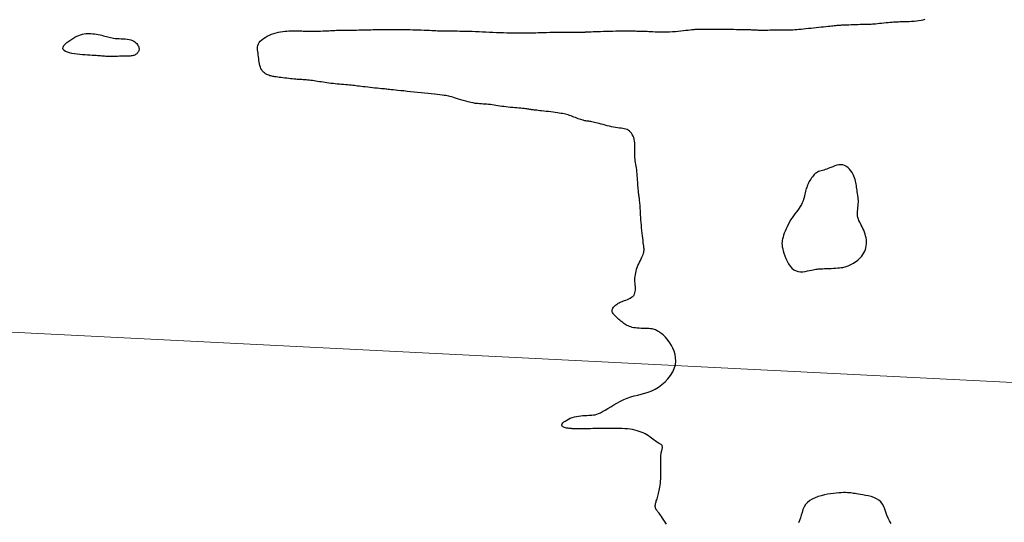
# Model space of a CAD drawing. Header units: millimetres. Extents: x 32690613 to 32693367, y 5343692 to 5344708.
# Tile 95 of 256: x 32692365 to 32692400, y 5343915 to 5343933. Entities that reach past the tile are written whole.
import ezdxf

# ---------------------------------------------------------------- set-up
doc = ezdxf.new("R2010")
doc.units = ezdxf.units.MM
doc.header["$LTSCALE"] = 20
doc.layers.get('0').update_dxf_attribs({"lineweight": 18})
doc.layers.get('Defpoints').update_dxf_attribs({"color": 11, "lineweight": 18})
doc.layers.add('02-DGM_HL_493.50', color=112, linetype='Continuous')

# ---------------------------------------------------------------- blocks, each defined once
blk = doc.blocks.new('A$C78070446')
blk.add_line((4469678.22, 5342449.778), (4469455.556, 5342469.755))

msp = doc.modelspace()

# ---------------------------------------------------------------- linework, layer by layer
at = {"layer": '02-DGM_HL_493.50', "elevation": 493.5, "flags": 128}
for points in [[(32692387.594, 5343914.789), (32692387.544, 5343914.862), (32692387.497, 5343914.932), (32692387.454, 5343914.997), (32692387.414, 5343915.055), (32692387.38, 5343915.104), (32692387.351, 5343915.144), (32692387.325, 5343915.177), (32692387.304, 5343915.204), (32692387.285, 5343915.227), (32692387.269, 5343915.246), (32692387.256, 5343915.262), (32692387.244, 5343915.278), (32692387.234, 5343915.293), (32692387.224, 5343915.308), (32692387.217, 5343915.324), (32692387.21, 5343915.339), (32692387.204, 5343915.355), (32692387.2, 5343915.371), (32692387.197, 5343915.387), (32692387.194, 5343915.404), (32692387.193, 5343915.421), (32692387.193, 5343915.438), (32692387.194, 5343915.457), (32692387.196, 5343915.477), (32692387.2, 5343915.499), (32692387.205, 5343915.523), (32692387.212, 5343915.55), (32692387.22, 5343915.58), (32692387.23, 5343915.614), (32692387.242, 5343915.65), (32692387.254, 5343915.69), (32692387.267, 5343915.733), (32692387.281, 5343915.778), (32692387.295, 5343915.826), (32692387.309, 5343915.877), (32692387.323, 5343915.93), (32692387.335, 5343915.985), (32692387.347, 5343916.043), (32692387.358, 5343916.104), (32692387.367, 5343916.169), (32692387.376, 5343916.238), (32692387.383, 5343916.312), (32692387.388, 5343916.391), (32692387.392, 5343916.476), (32692387.394, 5343916.566), (32692387.394, 5343916.66), (32692387.394, 5343916.756), (32692387.393, 5343916.851), (32692387.392, 5343916.943), (32692387.391, 5343917.029), (32692387.391, 5343917.108), (32692387.392, 5343917.176), (32692387.395, 5343917.233), (32692387.398, 5343917.279), (32692387.403, 5343917.316), (32692387.408, 5343917.346), (32692387.414, 5343917.37), (32692387.421, 5343917.391), (32692387.427, 5343917.41), (32692387.432, 5343917.428), (32692387.438, 5343917.448), (32692387.442, 5343917.469), (32692387.445, 5343917.49), (32692387.446, 5343917.511), (32692387.445, 5343917.532), (32692387.442, 5343917.552), (32692387.435, 5343917.57), (32692387.426, 5343917.586), (32692387.413, 5343917.601), (32692387.397, 5343917.613), (32692387.377, 5343917.625), (32692387.355, 5343917.637), (32692387.328, 5343917.651), (32692387.299, 5343917.666), (32692387.266, 5343917.685), (32692387.231, 5343917.708), (32692387.193, 5343917.735), (32692387.151, 5343917.767), (32692387.106, 5343917.801), (32692387.059, 5343917.838), (32692387.007, 5343917.876), (32692386.953, 5343917.914), (32692386.894, 5343917.951), (32692386.832, 5343917.986), (32692386.767, 5343918.018), (32692386.697, 5343918.048), (32692386.624, 5343918.075), (32692386.547, 5343918.099), (32692386.467, 5343918.12), (32692386.384, 5343918.137), (32692386.297, 5343918.152), (32692386.207, 5343918.163), (32692386.114, 5343918.171), (32692386.02, 5343918.176), (32692385.926, 5343918.178), (32692385.834, 5343918.179), (32692385.745, 5343918.179), (32692385.662, 5343918.177), (32692385.586, 5343918.176), (32692385.518, 5343918.175), (32692385.461, 5343918.174), (32692385.411, 5343918.174), (32692385.366, 5343918.174), (32692385.323, 5343918.175), (32692385.281, 5343918.176), (32692385.235, 5343918.176), (32692385.184, 5343918.176), (32692385.125, 5343918.175), (32692385.056, 5343918.174), (32692384.979, 5343918.172), (32692384.897, 5343918.17), (32692384.812, 5343918.167), (32692384.728, 5343918.165), (32692384.646, 5343918.163), (32692384.57, 5343918.161), (32692384.502, 5343918.16), (32692384.445, 5343918.16), (32692384.398, 5343918.161), (32692384.359, 5343918.162), (32692384.327, 5343918.164), (32692384.301, 5343918.166), (32692384.28, 5343918.168), (32692384.262, 5343918.17), (32692384.245, 5343918.171), (32692384.229, 5343918.172), (32692384.213, 5343918.173), (32692384.197, 5343918.174), (32692384.179, 5343918.176), (32692384.159, 5343918.177), (32692384.137, 5343918.18), (32692384.111, 5343918.184), (32692384.082, 5343918.189), (32692384.048, 5343918.195), (32692384.013, 5343918.204), (32692383.977, 5343918.214), (32692383.945, 5343918.227), (32692383.916, 5343918.243), (32692383.895, 5343918.262), (32692383.883, 5343918.285), (32692383.882, 5343918.311), (32692383.895, 5343918.34), (32692383.92, 5343918.373), (32692383.955, 5343918.408), (32692384.001, 5343918.443), (32692384.055, 5343918.477), (32692384.116, 5343918.51), (32692384.182, 5343918.54), (32692384.252, 5343918.566), (32692384.325, 5343918.587), (32692384.401, 5343918.604), (32692384.476, 5343918.617), (32692384.552, 5343918.626), (32692384.627, 5343918.633), (32692384.699, 5343918.638), (32692384.768, 5343918.642), (32692384.833, 5343918.644), (32692384.893, 5343918.647), (32692384.95, 5343918.651), (32692385.005, 5343918.657), (32692385.061, 5343918.667), (32692385.12, 5343918.683), (32692385.182, 5343918.705), (32692385.251, 5343918.735), (32692385.328, 5343918.775), (32692385.415, 5343918.825), (32692385.51, 5343918.883), (32692385.613, 5343918.946), (32692385.722, 5343919.013), (32692385.836, 5343919.079), (32692385.955, 5343919.143), (32692386.076, 5343919.202), (32692386.199, 5343919.254), (32692386.322, 5343919.295), (32692386.446, 5343919.33), (32692386.57, 5343919.361), (32692386.694, 5343919.391), (32692386.818, 5343919.424), (32692386.941, 5343919.462), (32692387.065, 5343919.51), (32692387.187, 5343919.57), (32692387.309, 5343919.645), (32692387.427, 5343919.733), (32692387.539, 5343919.833), (32692387.642, 5343919.942), (32692387.733, 5343920.059), (32692387.809, 5343920.181), (32692387.867, 5343920.306), (32692387.904, 5343920.432), (32692387.92, 5343920.558), (32692387.915, 5343920.681), (32692387.893, 5343920.8), (32692387.858, 5343920.914), (32692387.814, 5343921.022), (32692387.762, 5343921.121), (32692387.708, 5343921.211), (32692387.654, 5343921.29), (32692387.603, 5343921.357), (32692387.555, 5343921.413), (32692387.51, 5343921.459), (32692387.469, 5343921.498), (32692387.429, 5343921.53), (32692387.393, 5343921.556), (32692387.358, 5343921.579), (32692387.325, 5343921.599), (32692387.294, 5343921.618), (32692387.263, 5343921.636), (32692387.231, 5343921.653), (32692387.198, 5343921.668), (32692387.162, 5343921.682), (32692387.122, 5343921.693), (32692387.077, 5343921.703), (32692387.026, 5343921.71), (32692386.968, 5343921.715), (32692386.905, 5343921.719), (32692386.837, 5343921.721), (32692386.767, 5343921.723), (32692386.696, 5343921.725), (32692386.625, 5343921.728), (32692386.556, 5343921.732), (32692386.491, 5343921.739), (32692386.431, 5343921.748), (32692386.375, 5343921.76), (32692386.323, 5343921.775), (32692386.275, 5343921.792), (32692386.231, 5343921.81), (32692386.188, 5343921.831), (32692386.149, 5343921.853), (32692386.11, 5343921.877), (32692386.074, 5343921.902), (32692386.038, 5343921.929), (32692386.003, 5343921.956), (32692385.969, 5343921.985), (32692385.936, 5343922.014), (32692385.903, 5343922.043), (32692385.87, 5343922.073), (32692385.838, 5343922.103), (32692385.805, 5343922.133), (32692385.774, 5343922.163), (32692385.745, 5343922.193), (32692385.718, 5343922.223), (32692385.696, 5343922.254), (32692385.678, 5343922.284), (32692385.666, 5343922.315), (32692385.661, 5343922.346), (32692385.664, 5343922.377), (32692385.673, 5343922.409), (32692385.688, 5343922.44), (32692385.709, 5343922.47), (32692385.733, 5343922.498), (32692385.76, 5343922.526), (32692385.789, 5343922.551), (32692385.819, 5343922.575), (32692385.85, 5343922.595), (32692385.881, 5343922.614), (32692385.913, 5343922.631), (32692385.947, 5343922.647), (32692385.982, 5343922.663), (32692386.02, 5343922.678), (32692386.061, 5343922.694), (32692386.106, 5343922.711), (32692386.154, 5343922.729), (32692386.204, 5343922.749), (32692386.254, 5343922.772), (32692386.303, 5343922.797), (32692386.35, 5343922.825), (32692386.392, 5343922.857), (32692386.428, 5343922.893), (32692386.456, 5343922.933), (32692386.474, 5343922.978), (32692386.485, 5343923.027), (32692386.49, 5343923.08), (32692386.489, 5343923.136), (32692386.486, 5343923.194), (32692386.481, 5343923.255), (32692386.475, 5343923.316), (32692386.472, 5343923.379), (32692386.471, 5343923.441), (32692386.473, 5343923.504), (32692386.478, 5343923.566), (32692386.487, 5343923.629), (32692386.499, 5343923.692), (32692386.514, 5343923.755), (32692386.533, 5343923.819), (32692386.555, 5343923.882), (32692386.58, 5343923.946), (32692386.608, 5343924.009), (32692386.637, 5343924.07), (32692386.666, 5343924.13), (32692386.694, 5343924.188), (32692386.72, 5343924.243), (32692386.744, 5343924.294), (32692386.763, 5343924.341), (32692386.778, 5343924.383), (32692386.788, 5343924.422), (32692386.793, 5343924.46), (32692386.796, 5343924.498), (32692386.795, 5343924.539), (32692386.791, 5343924.583), (32692386.786, 5343924.634), (32692386.778, 5343924.691), (32692386.769, 5343924.758), (32692386.76, 5343924.833), (32692386.75, 5343924.914), (32692386.739, 5343925.001), (32692386.729, 5343925.092), (32692386.718, 5343925.186), (32692386.709, 5343925.281), (32692386.7, 5343925.377), (32692386.692, 5343925.471), (32692386.685, 5343925.564), (32692386.68, 5343925.654), (32692386.674, 5343925.741), (32692386.67, 5343925.824), (32692386.665, 5343925.901), (32692386.661, 5343925.974), (32692386.657, 5343926.039), (32692386.653, 5343926.098), (32692386.649, 5343926.151), (32692386.644, 5343926.199), (32692386.639, 5343926.243), (32692386.635, 5343926.283), (32692386.63, 5343926.322), (32692386.625, 5343926.359), (32692386.619, 5343926.397), (32692386.614, 5343926.435), (32692386.609, 5343926.475), (32692386.603, 5343926.516), (32692386.598, 5343926.561), (32692386.593, 5343926.608), (32692386.588, 5343926.659), (32692386.583, 5343926.714), (32692386.578, 5343926.774), (32692386.574, 5343926.839), (32692386.569, 5343926.908), (32692386.565, 5343926.98), (32692386.56, 5343927.053), (32692386.555, 5343927.128), (32692386.549, 5343927.202), (32692386.542, 5343927.274), (32692386.534, 5343927.344), (32692386.525, 5343927.411), (32692386.515, 5343927.474), (32692386.505, 5343927.535), (32692386.495, 5343927.595), (32692386.485, 5343927.654), (32692386.477, 5343927.713), (32692386.471, 5343927.773), (32692386.467, 5343927.834), (32692386.466, 5343927.898), (32692386.467, 5343927.963), (32692386.469, 5343928.03), (32692386.47, 5343928.097), (32692386.471, 5343928.164), (32692386.47, 5343928.231), (32692386.466, 5343928.296), (32692386.457, 5343928.361), (32692386.445, 5343928.423), (32692386.427, 5343928.482), (32692386.405, 5343928.537), (32692386.379, 5343928.589), (32692386.349, 5343928.636), (32692386.315, 5343928.678), (32692386.277, 5343928.714), (32692386.236, 5343928.744), (32692386.192, 5343928.767), (32692386.144, 5343928.784), (32692386.093, 5343928.796), (32692386.039, 5343928.806), (32692385.981, 5343928.813), (32692385.92, 5343928.82), (32692385.856, 5343928.828), (32692385.788, 5343928.837), (32692385.716, 5343928.85), (32692385.642, 5343928.866), (32692385.566, 5343928.883), (32692385.491, 5343928.902), (32692385.416, 5343928.921), (32692385.343, 5343928.941), (32692385.273, 5343928.959), (32692385.208, 5343928.977), (32692385.147, 5343928.993), (32692385.091, 5343929.007), (32692385.04, 5343929.019), (32692384.992, 5343929.029), (32692384.949, 5343929.039), (32692384.908, 5343929.047), (32692384.87, 5343929.054), (32692384.834, 5343929.06), (32692384.799, 5343929.065), (32692384.766, 5343929.07), (32692384.734, 5343929.075), (32692384.701, 5343929.081), (32692384.667, 5343929.087), (32692384.632, 5343929.095), (32692384.594, 5343929.106), (32692384.553, 5343929.118), (32692384.509, 5343929.134), (32692384.463, 5343929.151), (32692384.414, 5343929.17), (32692384.363, 5343929.191), (32692384.311, 5343929.211), (32692384.26, 5343929.231), (32692384.208, 5343929.251), (32692384.158, 5343929.268), (32692384.11, 5343929.284), (32692384.062, 5343929.298), (32692384.013, 5343929.31), (32692383.964, 5343929.322), (32692383.911, 5343929.332), (32692383.854, 5343929.341), (32692383.793, 5343929.351), (32692383.725, 5343929.36), (32692383.65, 5343929.37), (32692383.57, 5343929.381), (32692383.487, 5343929.391), (32692383.404, 5343929.401), (32692383.321, 5343929.411), (32692383.241, 5343929.42), (32692383.166, 5343929.428), (32692383.099, 5343929.436), (32692383.041, 5343929.443), (32692382.99, 5343929.449), (32692382.947, 5343929.454), (32692382.909, 5343929.458), (32692382.874, 5343929.463), (32692382.842, 5343929.467), (32692382.812, 5343929.471), (32692382.781, 5343929.476), (32692382.748, 5343929.482), (32692382.714, 5343929.487), (32692382.676, 5343929.493), (32692382.636, 5343929.5), (32692382.591, 5343929.506), (32692382.542, 5343929.512), (32692382.488, 5343929.518), (32692382.429, 5343929.524), (32692382.363, 5343929.53), (32692382.292, 5343929.536), (32692382.217, 5343929.541), (32692382.14, 5343929.547), (32692382.061, 5343929.554), (32692381.981, 5343929.561), (32692381.903, 5343929.569), (32692381.826, 5343929.578), (32692381.752, 5343929.588), (32692381.681, 5343929.599), (32692381.612, 5343929.61), (32692381.545, 5343929.621), (32692381.479, 5343929.632), (32692381.415, 5343929.642), (32692381.352, 5343929.651), (32692381.289, 5343929.658), (32692381.226, 5343929.663), (32692381.163, 5343929.667), (32692381.098, 5343929.671), (32692381.032, 5343929.674), (32692380.963, 5343929.679), (32692380.892, 5343929.686), (32692380.816, 5343929.696), (32692380.737, 5343929.709), (32692380.653, 5343929.727), (32692380.565, 5343929.748), (32692380.477, 5343929.772), (32692380.389, 5343929.797), (32692380.304, 5343929.823), (32692380.222, 5343929.848), (32692380.147, 5343929.872), (32692380.079, 5343929.893), (32692380.02, 5343929.912), (32692379.968, 5343929.927), (32692379.919, 5343929.94), (32692379.872, 5343929.951), (32692379.824, 5343929.961), (32692379.771, 5343929.97), (32692379.711, 5343929.979), (32692379.642, 5343929.988), (32692379.56, 5343929.998), (32692379.468, 5343930.009), (32692379.366, 5343930.02), (32692379.256, 5343930.032), (32692379.14, 5343930.045), (32692379.02, 5343930.057), (32692378.896, 5343930.07), (32692378.771, 5343930.083), (32692378.645, 5343930.096), (32692378.522, 5343930.109), (32692378.401, 5343930.121), (32692378.286, 5343930.133), (32692378.177, 5343930.144), (32692378.076, 5343930.155), (32692377.985, 5343930.164), (32692377.905, 5343930.172), (32692377.838, 5343930.179), (32692377.781, 5343930.185), (32692377.731, 5343930.19), (32692377.686, 5343930.195), (32692377.641, 5343930.2), (32692377.595, 5343930.204), (32692377.545, 5343930.21), (32692377.487, 5343930.215), (32692377.419, 5343930.222), (32692377.343, 5343930.23), (32692377.261, 5343930.239), (32692377.176, 5343930.248), (32692377.089, 5343930.257), (32692377.002, 5343930.267), (32692376.919, 5343930.276), (32692376.841, 5343930.285), (32692376.77, 5343930.293), (32692376.705, 5343930.301), (32692376.645, 5343930.309), (32692376.587, 5343930.316), (32692376.531, 5343930.323), (32692376.475, 5343930.33), (32692376.417, 5343930.336), (32692376.357, 5343930.342), (32692376.292, 5343930.348), (32692376.223, 5343930.354), (32692376.151, 5343930.36), (32692376.077, 5343930.366), (32692376.002, 5343930.372), (32692375.926, 5343930.379), (32692375.85, 5343930.387), (32692375.775, 5343930.395), (32692375.702, 5343930.403), (32692375.63, 5343930.413), (32692375.56, 5343930.423), (32692375.492, 5343930.433), (32692375.424, 5343930.443), (32692375.359, 5343930.453), (32692375.294, 5343930.463), (32692375.23, 5343930.473), (32692375.168, 5343930.482), (32692375.107, 5343930.49), (32692375.047, 5343930.499), (32692374.988, 5343930.506), (32692374.93, 5343930.513), (32692374.874, 5343930.519), (32692374.82, 5343930.524), (32692374.767, 5343930.529), (32692374.715, 5343930.532), (32692374.664, 5343930.535), (32692374.613, 5343930.538), (32692374.562, 5343930.541), (32692374.509, 5343930.544), (32692374.455, 5343930.548), (32692374.397, 5343930.553), (32692374.336, 5343930.558), (32692374.272, 5343930.565), (32692374.204, 5343930.573), (32692374.135, 5343930.582), (32692374.066, 5343930.591), (32692373.998, 5343930.6), (32692373.932, 5343930.609), (32692373.871, 5343930.617), (32692373.814, 5343930.625), (32692373.763, 5343930.631), (32692373.718, 5343930.637), (32692373.677, 5343930.643), (32692373.639, 5343930.649), (32692373.604, 5343930.656), (32692373.569, 5343930.665), (32692373.535, 5343930.675), (32692373.5, 5343930.688), (32692373.462, 5343930.704), (32692373.424, 5343930.723), (32692373.385, 5343930.745), (32692373.347, 5343930.772), (32692373.311, 5343930.803), (32692373.277, 5343930.839), (32692373.246, 5343930.879), (32692373.22, 5343930.925), (32692373.199, 5343930.977), (32692373.182, 5343931.033), (32692373.169, 5343931.092), (32692373.158, 5343931.155), (32692373.15, 5343931.219), (32692373.142, 5343931.284), (32692373.135, 5343931.348), (32692373.127, 5343931.411), (32692373.118, 5343931.472), (32692373.11, 5343931.531), (32692373.103, 5343931.588), (32692373.1, 5343931.644), (32692373.102, 5343931.697), (32692373.112, 5343931.749), (32692373.13, 5343931.8), (32692373.158, 5343931.849), (32692373.197, 5343931.898), (32692373.247, 5343931.945), (32692373.306, 5343931.99), (32692373.372, 5343932.032), (32692373.444, 5343932.072), (32692373.52, 5343932.108), (32692373.599, 5343932.141), (32692373.679, 5343932.169), (32692373.759, 5343932.193), (32692373.838, 5343932.213), (32692373.916, 5343932.229), (32692373.992, 5343932.241), (32692374.066, 5343932.251), (32692374.137, 5343932.258), (32692374.205, 5343932.263), (32692374.27, 5343932.266), (32692374.33, 5343932.267), (32692374.387, 5343932.268), (32692374.44, 5343932.268), (32692374.491, 5343932.267), (32692374.539, 5343932.266), (32692374.585, 5343932.264), (32692374.629, 5343932.261), (32692374.672, 5343932.259), (32692374.714, 5343932.257), (32692374.755, 5343932.254), (32692374.798, 5343932.253), (32692374.842, 5343932.251), (32692374.889, 5343932.25), (32692374.939, 5343932.249), (32692374.993, 5343932.248), (32692375.053, 5343932.249), (32692375.118, 5343932.25), (32692375.188, 5343932.251), (32692375.261, 5343932.253), (32692375.336, 5343932.256), (32692375.41, 5343932.259), (32692375.484, 5343932.262), (32692375.554, 5343932.265), (32692375.62, 5343932.268), (32692375.681, 5343932.272), (32692375.737, 5343932.275), (32692375.79, 5343932.278), (32692375.841, 5343932.281), (32692375.893, 5343932.284), (32692375.946, 5343932.286), (32692376.001, 5343932.288), (32692376.061, 5343932.289), (32692376.126, 5343932.29), (32692376.197, 5343932.291), (32692376.271, 5343932.292), (32692376.35, 5343932.292), (32692376.431, 5343932.292), (32692376.515, 5343932.293), (32692376.601, 5343932.293), (32692376.688, 5343932.294), (32692376.775, 5343932.296), (32692376.862, 5343932.298), (32692376.948, 5343932.3), (32692377.031, 5343932.303), (32692377.112, 5343932.305), (32692377.188, 5343932.308), (32692377.26, 5343932.31), (32692377.325, 5343932.312), (32692377.385, 5343932.313), (32692377.438, 5343932.314), (32692377.486, 5343932.315), (32692377.53, 5343932.315), (32692377.571, 5343932.315), (32692377.608, 5343932.315), (32692377.644, 5343932.315), (32692377.678, 5343932.315), (32692377.713, 5343932.315), (32692377.747, 5343932.315), (32692377.784, 5343932.314), (32692377.823, 5343932.314), (32692377.865, 5343932.314), (32692377.912, 5343932.313), (32692377.965, 5343932.313), (32692378.024, 5343932.313), (32692378.09, 5343932.312), (32692378.163, 5343932.312), (32692378.242, 5343932.311), (32692378.326, 5343932.31), (32692378.415, 5343932.309), (32692378.508, 5343932.307), (32692378.604, 5343932.305), (32692378.702, 5343932.302), (32692378.802, 5343932.299), (32692378.903, 5343932.295), (32692379.002, 5343932.291), (32692379.098, 5343932.287), (32692379.189, 5343932.282), (32692379.274, 5343932.278), (32692379.351, 5343932.275), (32692379.419, 5343932.272), (32692379.476, 5343932.269), (32692379.524, 5343932.267), (32692379.564, 5343932.266), (32692379.596, 5343932.265), (32692379.623, 5343932.264), (32692379.646, 5343932.264), (32692379.666, 5343932.263), (32692379.684, 5343932.263), (32692379.702, 5343932.263), (32692379.721, 5343932.263), (32692379.743, 5343932.263), (32692379.769, 5343932.263), (32692379.801, 5343932.262), (32692379.84, 5343932.262), (32692379.887, 5343932.262), (32692379.944, 5343932.261), (32692380.012, 5343932.26), (32692380.09, 5343932.26), (32692380.178, 5343932.259), (32692380.273, 5343932.257), (32692380.375, 5343932.255), (32692380.483, 5343932.253), (32692380.595, 5343932.25), (32692380.71, 5343932.247), (32692380.828, 5343932.242), (32692380.948, 5343932.237), (32692381.069, 5343932.232), (32692381.192, 5343932.227), (32692381.315, 5343932.221), (32692381.44, 5343932.215), (32692381.565, 5343932.21), (32692381.69, 5343932.206), (32692381.815, 5343932.202), (32692381.938, 5343932.198), (32692382.057, 5343932.195), (32692382.171, 5343932.193), (32692382.277, 5343932.191), (32692382.374, 5343932.19), (32692382.46, 5343932.189), (32692382.533, 5343932.188), (32692382.592, 5343932.188), (32692382.639, 5343932.188), (32692382.679, 5343932.188), (32692382.715, 5343932.188), (32692382.751, 5343932.189), (32692382.79, 5343932.191), (32692382.835, 5343932.193), (32692382.891, 5343932.195), (32692382.96, 5343932.198), (32692383.042, 5343932.201), (32692383.134, 5343932.204), (32692383.234, 5343932.208), (32692383.341, 5343932.211), (32692383.453, 5343932.214), (32692383.567, 5343932.217), (32692383.683, 5343932.219), (32692383.799, 5343932.22), (32692383.912, 5343932.221), (32692384.021, 5343932.221), (32692384.126, 5343932.221), (32692384.223, 5343932.221), (32692384.313, 5343932.22), (32692384.393, 5343932.22), (32692384.461, 5343932.219), (32692384.518, 5343932.219), (32692384.563, 5343932.219), (32692384.599, 5343932.219), (32692384.627, 5343932.219), (32692384.649, 5343932.219), (32692384.665, 5343932.22), (32692384.679, 5343932.221), (32692384.691, 5343932.221), (32692384.703, 5343932.222), (32692384.716, 5343932.223), (32692384.733, 5343932.224), (32692384.754, 5343932.225), (32692384.782, 5343932.227), (32692384.817, 5343932.228), (32692384.862, 5343932.231), (32692384.919, 5343932.233), (32692384.987, 5343932.236), (32692385.067, 5343932.239), (32692385.156, 5343932.242), (32692385.253, 5343932.246), (32692385.356, 5343932.249), (32692385.463, 5343932.252), (32692385.573, 5343932.255), (32692385.684, 5343932.257), (32692385.795, 5343932.259), (32692385.904, 5343932.26), (32692386.009, 5343932.26), (32692386.11, 5343932.26), (32692386.204, 5343932.26), (32692386.291, 5343932.26), (32692386.37, 5343932.26), (32692386.438, 5343932.259), (32692386.495, 5343932.259), (32692386.542, 5343932.258), (32692386.58, 5343932.258), (32692386.611, 5343932.258), (32692386.637, 5343932.258), (32692386.659, 5343932.257), (32692386.677, 5343932.257), (32692386.695, 5343932.256), (32692386.713, 5343932.256), (32692386.733, 5343932.255), (32692386.755, 5343932.254), (32692386.782, 5343932.253), (32692386.814, 5343932.251), (32692386.854, 5343932.249), (32692386.902, 5343932.247), (32692386.959, 5343932.244), (32692387.027, 5343932.24), (32692387.105, 5343932.237), (32692387.19, 5343932.233), (32692387.283, 5343932.23), (32692387.381, 5343932.228), (32692387.483, 5343932.228), (32692387.588, 5343932.228), (32692387.693, 5343932.231), (32692387.799, 5343932.237), (32692387.904, 5343932.244), (32692388.006, 5343932.253), (32692388.103, 5343932.262), (32692388.195, 5343932.272), (32692388.28, 5343932.282), (32692388.357, 5343932.292), (32692388.425, 5343932.3), (32692388.482, 5343932.307), (32692388.529, 5343932.312), (32692388.569, 5343932.317), (32692388.601, 5343932.32), (32692388.628, 5343932.323), (32692388.651, 5343932.325), (32692388.672, 5343932.326), (32692388.691, 5343932.327), (32692388.71, 5343932.327), (32692388.73, 5343932.328), (32692388.753, 5343932.328), (32692388.78, 5343932.328), (32692388.813, 5343932.328), (32692388.852, 5343932.328), (32692388.9, 5343932.327), (32692388.957, 5343932.327), (32692389.025, 5343932.326), (32692389.102, 5343932.326), (32692389.188, 5343932.325), (32692389.279, 5343932.324), (32692389.375, 5343932.323), (32692389.475, 5343932.322), (32692389.577, 5343932.322), (32692389.679, 5343932.321), (32692389.779, 5343932.32), (32692389.878, 5343932.319), (32692389.974, 5343932.318), (32692390.065, 5343932.317), (32692390.152, 5343932.316), (32692390.233, 5343932.315), (32692390.307, 5343932.314), (32692390.374, 5343932.313), (32692390.433, 5343932.311), (32692390.484, 5343932.31), (32692390.529, 5343932.308), (32692390.569, 5343932.307), (32692390.605, 5343932.305), (32692390.638, 5343932.303), (32692390.67, 5343932.302), (32692390.702, 5343932.3), (32692390.734, 5343932.298), (32692390.767, 5343932.296), (32692390.804, 5343932.294), (32692390.843, 5343932.293), (32692390.886, 5343932.291), (32692390.933, 5343932.291), (32692390.986, 5343932.29), (32692391.046, 5343932.291), (32692391.111, 5343932.292), (32692391.182, 5343932.293), (32692391.257, 5343932.295), (32692391.333, 5343932.297), (32692391.41, 5343932.299), (32692391.485, 5343932.301), (32692391.558, 5343932.302), (32692391.625, 5343932.303), (32692391.687, 5343932.303), (32692391.744, 5343932.302), (32692391.798, 5343932.302), (32692391.849, 5343932.301), (32692391.901, 5343932.301), (32692391.954, 5343932.301), (32692392.009, 5343932.302), (32692392.069, 5343932.305), (32692392.134, 5343932.309), (32692392.205, 5343932.314), (32692392.28, 5343932.32), (32692392.359, 5343932.327), (32692392.443, 5343932.336), (32692392.529, 5343932.344), (32692392.618, 5343932.354), (32692392.709, 5343932.363), (32692392.801, 5343932.373), (32692392.893, 5343932.383), (32692392.985, 5343932.393), (32692393.074, 5343932.402), (32692393.159, 5343932.411), (32692393.24, 5343932.42), (32692393.314, 5343932.427), (32692393.38, 5343932.435), (32692393.438, 5343932.441), (32692393.489, 5343932.446), (32692393.532, 5343932.45), (32692393.57, 5343932.454), (32692393.603, 5343932.458), (32692393.633, 5343932.46), (32692393.66, 5343932.463), (32692393.687, 5343932.465), (32692393.713, 5343932.467), (32692393.739, 5343932.468), (32692393.769, 5343932.47), (32692393.801, 5343932.471), (32692393.838, 5343932.473), (32692393.881, 5343932.475), (32692393.931, 5343932.477), (32692393.989, 5343932.479), (32692394.055, 5343932.482), (32692394.129, 5343932.484), (32692394.208, 5343932.487), (32692394.289, 5343932.49), (32692394.37, 5343932.493), (32692394.449, 5343932.496), (32692394.523, 5343932.498), (32692394.591, 5343932.5), (32692394.65, 5343932.501), (32692394.702, 5343932.502), (32692394.75, 5343932.503), (32692394.795, 5343932.505), (32692394.84, 5343932.506), (32692394.888, 5343932.509), (32692394.939, 5343932.512), (32692394.997, 5343932.517), (32692395.064, 5343932.523), (32692395.137, 5343932.53), (32692395.214, 5343932.538), (32692395.293, 5343932.546), (32692395.372, 5343932.554), (32692395.448, 5343932.562), (32692395.519, 5343932.569), (32692395.583, 5343932.575), (32692395.638, 5343932.58), (32692395.686, 5343932.583), (32692395.729, 5343932.585), (32692395.77, 5343932.587), (32692395.812, 5343932.588), (32692395.856, 5343932.589), (32692395.906, 5343932.59), (32692395.964, 5343932.592), (32692396.031, 5343932.594), (32692396.106, 5343932.596), (32692396.188, 5343932.6), (32692396.274, 5343932.605), (32692396.361, 5343932.612), (32692396.448, 5343932.62), (32692396.532, 5343932.63), (32692396.612, 5343932.643), (32692396.685, 5343932.657), (32692396.752, 5343932.674)], [(32692395.546, 5343914.81), (32692395.487, 5343914.905), (32692395.44, 5343915.005), (32692395.4, 5343915.109), (32692395.364, 5343915.213), (32692395.328, 5343915.314), (32692395.288, 5343915.409), (32692395.241, 5343915.497), (32692395.183, 5343915.574), (32692395.111, 5343915.638), (32692395.027, 5343915.69), (32692394.934, 5343915.731), (32692394.837, 5343915.764), (32692394.738, 5343915.789), (32692394.64, 5343915.809), (32692394.548, 5343915.824), (32692394.464, 5343915.838), (32692394.391, 5343915.85), (32692394.327, 5343915.861), (32692394.27, 5343915.871), (32692394.217, 5343915.88), (32692394.167, 5343915.888), (32692394.116, 5343915.894), (32692394.062, 5343915.899), (32692394.002, 5343915.903), (32692393.936, 5343915.905), (32692393.862, 5343915.905), (32692393.782, 5343915.903), (32692393.695, 5343915.898), (32692393.603, 5343915.89), (32692393.505, 5343915.88), (32692393.402, 5343915.865), (32692393.296, 5343915.848), (32692393.186, 5343915.825), (32692393.074, 5343915.798), (32692392.964, 5343915.766), (32692392.857, 5343915.726), (32692392.757, 5343915.679), (32692392.665, 5343915.624), (32692392.585, 5343915.559), (32692392.518, 5343915.484), (32692392.466, 5343915.398), (32692392.426, 5343915.305), (32692392.394, 5343915.207), (32692392.366, 5343915.108), (32692392.337, 5343915.01), (32692392.305, 5343914.918), (32692392.265, 5343914.835)]]:
    msp.add_lwpolyline(points, dxfattribs=at)
for points in [[(32692368.693, 5343931.385), (32692368.661, 5343931.378), (32692368.626, 5343931.373), (32692368.589, 5343931.369), (32692368.548, 5343931.367), (32692368.504, 5343931.366), (32692368.455, 5343931.366), (32692368.4, 5343931.365), (32692368.341, 5343931.365), (32692368.276, 5343931.364), (32692368.206, 5343931.362), (32692368.134, 5343931.36), (32692368.06, 5343931.359), (32692367.987, 5343931.357), (32692367.916, 5343931.356), (32692367.848, 5343931.356), (32692367.786, 5343931.357), (32692367.73, 5343931.359), (32692367.679, 5343931.362), (32692367.632, 5343931.365), (32692367.586, 5343931.369), (32692367.539, 5343931.374), (32692367.49, 5343931.379), (32692367.437, 5343931.383), (32692367.378, 5343931.388), (32692367.311, 5343931.392), (32692367.238, 5343931.396), (32692367.159, 5343931.4), (32692367.075, 5343931.405), (32692366.987, 5343931.411), (32692366.896, 5343931.418), (32692366.803, 5343931.427), (32692366.708, 5343931.438), (32692366.615, 5343931.451), (32692366.524, 5343931.467), (32692366.438, 5343931.486), (32692366.362, 5343931.509), (32692366.297, 5343931.536), (32692366.246, 5343931.567), (32692366.213, 5343931.602), (32692366.2, 5343931.643), (32692366.209, 5343931.69), (32692366.238, 5343931.74), (32692366.284, 5343931.793), (32692366.342, 5343931.846), (32692366.409, 5343931.899), (32692366.482, 5343931.95), (32692366.557, 5343931.997), (32692366.631, 5343932.039), (32692366.701, 5343932.074), (32692366.767, 5343932.103), (32692366.831, 5343932.126), (32692366.892, 5343932.143), (32692366.951, 5343932.156), (32692367.011, 5343932.164), (32692367.071, 5343932.168), (32692367.133, 5343932.169), (32692367.196, 5343932.166), (32692367.261, 5343932.161), (32692367.327, 5343932.153), (32692367.393, 5343932.144), (32692367.458, 5343932.133), (32692367.521, 5343932.12), (32692367.582, 5343932.107), (32692367.64, 5343932.093), (32692367.693, 5343932.078), (32692367.744, 5343932.064), (32692367.793, 5343932.05), (32692367.842, 5343932.037), (32692367.892, 5343932.024), (32692367.944, 5343932.013), (32692367.999, 5343932.004), (32692368.059, 5343931.997), (32692368.125, 5343931.992), (32692368.195, 5343931.988), (32692368.267, 5343931.985), (32692368.341, 5343931.981), (32692368.413, 5343931.976), (32692368.484, 5343931.969), (32692368.551, 5343931.959), (32692368.612, 5343931.944), (32692368.666, 5343931.925), (32692368.714, 5343931.901), (32692368.755, 5343931.874), (32692368.79, 5343931.845), (32692368.82, 5343931.813), (32692368.844, 5343931.781), (32692368.864, 5343931.749), (32692368.879, 5343931.718), (32692368.89, 5343931.688), (32692368.898, 5343931.659), (32692368.901, 5343931.633), (32692368.901, 5343931.607), (32692368.898, 5343931.583), (32692368.892, 5343931.559), (32692368.883, 5343931.537), (32692368.871, 5343931.515), (32692368.857, 5343931.494), (32692368.84, 5343931.474), (32692368.821, 5343931.455), (32692368.8, 5343931.437), (32692368.776, 5343931.421), (32692368.75, 5343931.407), (32692368.722, 5343931.395)], [(32692392.727, 5343923.79), (32692392.785, 5343923.803), (32692392.835, 5343923.813), (32692392.882, 5343923.821), (32692392.926, 5343923.827), (32692392.97, 5343923.831), (32692393.016, 5343923.834), (32692393.067, 5343923.836), (32692393.125, 5343923.839), (32692393.192, 5343923.841), (32692393.266, 5343923.844), (32692393.344, 5343923.848), (32692393.425, 5343923.851), (32692393.506, 5343923.856), (32692393.584, 5343923.86), (32692393.658, 5343923.865), (32692393.725, 5343923.87), (32692393.782, 5343923.876), (32692393.833, 5343923.883), (32692393.877, 5343923.891), (32692393.917, 5343923.9), (32692393.955, 5343923.911), (32692393.992, 5343923.924), (32692394.03, 5343923.94), (32692394.071, 5343923.959), (32692394.116, 5343923.981), (32692394.165, 5343924.007), (32692394.216, 5343924.035), (32692394.268, 5343924.068), (32692394.321, 5343924.104), (32692394.373, 5343924.143), (32692394.422, 5343924.186), (32692394.469, 5343924.233), (32692394.512, 5343924.284), (32692394.551, 5343924.338), (32692394.585, 5343924.395), (32692394.614, 5343924.455), (32692394.638, 5343924.517), (32692394.656, 5343924.582), (32692394.669, 5343924.648), (32692394.676, 5343924.717), (32692394.676, 5343924.786), (32692394.671, 5343924.856), (32692394.66, 5343924.927), (32692394.645, 5343924.997), (32692394.627, 5343925.066), (32692394.604, 5343925.134), (32692394.579, 5343925.199), (32692394.551, 5343925.262), (32692394.522, 5343925.322), (32692394.492, 5343925.379), (32692394.463, 5343925.435), (32692394.435, 5343925.489), (32692394.41, 5343925.542), (32692394.388, 5343925.596), (32692394.371, 5343925.65), (32692394.359, 5343925.705), (32692394.354, 5343925.762), (32692394.354, 5343925.82), (32692394.358, 5343925.88), (32692394.364, 5343925.941), (32692394.372, 5343926.002), (32692394.38, 5343926.065), (32692394.386, 5343926.127), (32692394.39, 5343926.19), (32692394.39, 5343926.252), (32692394.386, 5343926.315), (32692394.38, 5343926.376), (32692394.371, 5343926.437), (32692394.362, 5343926.497), (32692394.351, 5343926.557), (32692394.341, 5343926.615), (32692394.332, 5343926.671), (32692394.325, 5343926.727), (32692394.317, 5343926.781), (32692394.31, 5343926.835), (32692394.301, 5343926.889), (32692394.29, 5343926.944), (32692394.275, 5343927), (32692394.256, 5343927.058), (32692394.231, 5343927.118), (32692394.201, 5343927.18), (32692394.164, 5343927.243), (32692394.122, 5343927.305), (32692394.075, 5343927.363), (32692394.022, 5343927.415), (32692393.965, 5343927.459), (32692393.903, 5343927.493), (32692393.838, 5343927.514), (32692393.769, 5343927.521), (32692393.698, 5343927.516), (32692393.625, 5343927.501), (32692393.552, 5343927.479), (32692393.479, 5343927.452), (32692393.408, 5343927.423), (32692393.34, 5343927.395), (32692393.276, 5343927.369), (32692393.217, 5343927.349), (32692393.163, 5343927.332), (32692393.112, 5343927.318), (32692393.065, 5343927.305), (32692393.02, 5343927.291), (32692392.979, 5343927.276), (32692392.939, 5343927.258), (32692392.9, 5343927.236), (32692392.863, 5343927.208), (32692392.827, 5343927.174), (32692392.793, 5343927.137), (32692392.76, 5343927.097), (32692392.728, 5343927.055), (32692392.699, 5343927.011), (32692392.672, 5343926.967), (32692392.647, 5343926.924), (32692392.625, 5343926.882), (32692392.605, 5343926.841), (32692392.588, 5343926.8), (32692392.572, 5343926.76), (32692392.557, 5343926.718), (32692392.544, 5343926.675), (32692392.532, 5343926.629), (32692392.52, 5343926.581), (32692392.509, 5343926.53), (32692392.497, 5343926.476), (32692392.484, 5343926.419), (32692392.468, 5343926.36), (32692392.45, 5343926.3), (32692392.428, 5343926.238), (32692392.401, 5343926.175), (32692392.369, 5343926.111), (32692392.331, 5343926.047), (32692392.288, 5343925.982), (32692392.241, 5343925.917), (32692392.192, 5343925.85), (32692392.141, 5343925.781), (32692392.089, 5343925.711), (32692392.038, 5343925.639), (32692391.989, 5343925.564), (32692391.943, 5343925.486), (32692391.9, 5343925.406), (32692391.861, 5343925.326), (32692391.825, 5343925.247), (32692391.793, 5343925.169), (32692391.765, 5343925.094), (32692391.74, 5343925.023), (32692391.72, 5343924.956), (32692391.704, 5343924.896), (32692391.692, 5343924.839), (32692391.685, 5343924.785), (32692391.682, 5343924.73), (32692391.685, 5343924.674), (32692391.693, 5343924.613), (32692391.707, 5343924.545), (32692391.726, 5343924.469), (32692391.752, 5343924.384), (32692391.783, 5343924.291), (32692391.821, 5343924.195), (32692391.865, 5343924.1), (32692391.915, 5343924.009), (32692391.971, 5343923.926), (32692392.034, 5343923.855), (32692392.104, 5343923.799), (32692392.18, 5343923.761), (32692392.26, 5343923.739), (32692392.343, 5343923.73), (32692392.426, 5343923.732), (32692392.508, 5343923.742), (32692392.587, 5343923.757), (32692392.661, 5343923.774)]]:
    msp.add_lwpolyline(points, close=True, dxfattribs=at)

# ---------------------------------------------------------------- block references
at = {"layer": 'Defpoints', "rotation": 2.237485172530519}
msp.add_blockref('A$C78070446', (28434719.524, -168960.664), dxfattribs=at)

doc.saveas('drawing.dxf')
